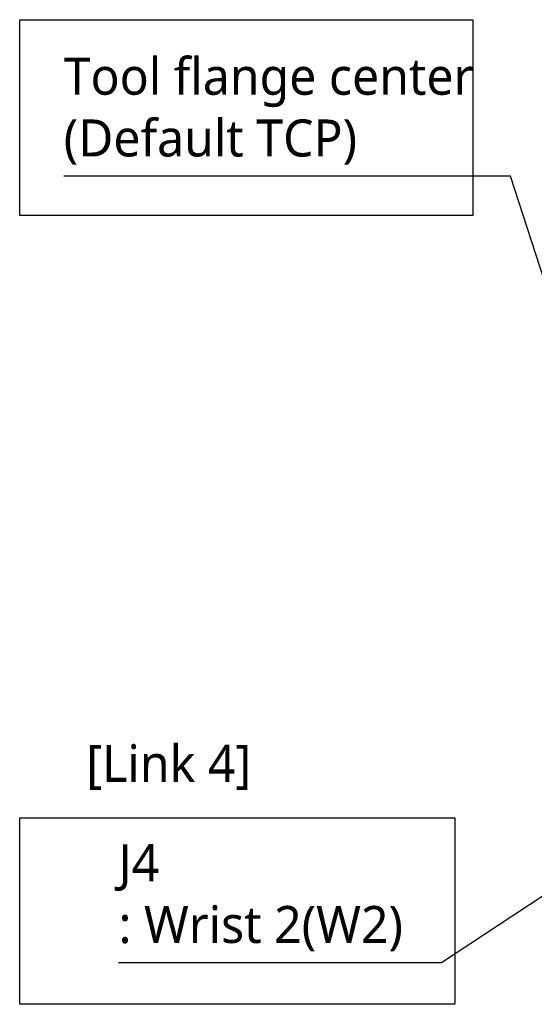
# Model space of a CAD drawing. Header units: millimetres. Extents: x 0 to 4378, y 0 to 2376.
# Tile 145 of 256: x 1231 to 1453, y 1501 to 1926. Entities that reach past the tile are written whole.
import ezdxf

# ---------------------------------------------------------------- set-up
doc = ezdxf.new("R2010")
doc.units = ezdxf.units.MM
doc.header["$LTSCALE"] = 0.2
doc.layers.add('05_Section Line', color=3, linetype='Continuous')
doc.styles.add('Rainbow-5.0 Style', font='malgunsl.ttf')
doc.dimstyles.new('Rainbow-5.0 Style', dxfattribs={"dimtxt": 4, "dimasz": 2.5, "dimexe": 1, "dimexo": 1, "dimgap": 1, "dimtad": 1, "dimdsep": 46, "dimtxsty": 'Rainbow-5.0 Style', "dimcen": 0, "dimclrd": 251, "dimclre": 251, "dimclrt": 7, "dimazin": 3, "dimtp": 0.1, "dimtm": 0.1, "dimtfac": 0.61, "dimtmove": 0, "dimatfit": 3, "dimfxl": 1, "dimlwd": -1, "dimlwe": -1, "dimarcsym": 1})

msp = doc.modelspace()

# ---------------------------------------------------------------- linework, layer by layer
at = {"layer": '05_Section Line'}
for points in [[(1230.715, 1926.116), (1426.715, 1926.116), (1426.715, 1841.568), (1230.715, 1841.568)], [(1230.715, 1581.309), (1418.978, 1581.309), (1418.978, 1500.714), (1230.715, 1500.714)]]:
    msp.add_lwpolyline(points, close=True, dxfattribs=at)

# ---------------------------------------------------------------- texts
at = {"color": 7, "char_height": 16, "attachment_point": 7, "style": 'Rainbow-5.0 Style'}
for s, insert in [('Tool flange center\\P(Default TCP)', (1249.767, 1863.469)), ('[Link 4]', (1259.532, 1593.247)), ('J4\\P: Wrist 2(W2)', (1273.479, 1523.664))]:
    msp.add_mtext(s, dxfattribs=dict(at, insert=insert))

# ---------------------------------------------------------------- leaders
at = {"annotation_type": 0, "has_hookline": 1, "hookline_direction": 1}
for points, text_width in [([(1481.938, 1738.388), (1443.017, 1858.469), (1430.517, 1858.469)], 175.75), ([(1578.638, 1627.688), (1413.193, 1518.664), (1400.693, 1518.664)], 122.213)]:
    msp.add_leader(points, dimstyle='Rainbow-5.0 Style', override={"dimscale": 5, "dimgap": 1, "dimtad": 1}, dxfattribs=dict(at, text_width=text_width))

doc.saveas('drawing.dxf')
